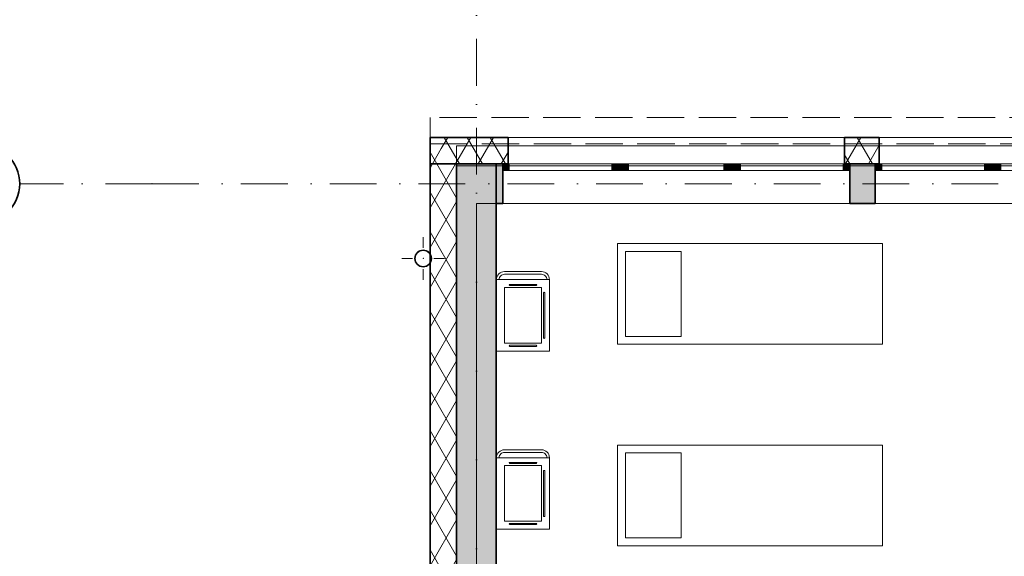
# Model space of a CAD drawing. Header units: millimetres. Extents: x 82175 to 237000, y 24756 to 471700.
# Tile 9 of 256: x 92022 to 99455, y 102198 to 106247. Entities that reach past the tile are written whole.
import ezdxf

# ---------------------------------------------------------------- set-up
doc = ezdxf.new("R2010")
doc.units = ezdxf.units.MM
doc.linetypes.add('Krawędzie ukryte', pattern=[3.912222, 2.822222, -1.09])
doc.linetypes.add('Kropki i Kreski', pattern=[6.702778, 3.527778, -1.763889, 0, -1.411111])
for name, color, linetype in [('- A - ocieplenie', 8, 'Continuous'), ('Instalacje - Wod_Kan', 8, 'Continuous'), ('Konstrukcja - Siatka mod', 8, 'Continuous'), ('Konstrukcja - Stropy', 8, 'Continuous'), ('Konstrukcja - Ściany zewnętrzne', 8, 'Continuous'), ('Okna Archicada', 8, 'Continuous'), ('Wnętrze - Umeblowanie', 8, 'Continuous')]:
    doc.layers.add(name, color=color, linetype=linetype)
pattern_1 = [(60, (-135208.59, 381186.62), (-129.90381, 75), []), (120, (-135208.59, 381186.62), (129.90381, 75), [])]

msp = doc.modelspace()

# ---------------------------------------------------------------- hatches: boundary and pattern name
at = {"layer": '- A - ocieplenie', "linetype": 'Continuous', "lineweight": 13}
h = msp.add_hatch(dxfattribs=at)
h.set_pattern_fill('Izolacja_miękka_0006', color=8, style=0, pattern_type=2)
h.set_pattern_definition(pattern_1)
h.paths.add_polyline_path([(95120, 105158.9), (95320, 105158.9), (95120, 105358.9)])
h = msp.add_hatch(dxfattribs=at)
h.set_pattern_fill('Izolacja_miękka_0006', color=8, style=0, pattern_type=2)
h.set_pattern_definition(pattern_1)
h.paths.add_polyline_path([(95120, 105358.9), (95320, 105158.9), (95708.7, 105158.9), (95708.7, 105358.9)])
h = msp.add_hatch(dxfattribs=at)
h.set_pattern_fill('Izolacja_miękka_0006', color=8, style=0, pattern_type=2)
h.set_pattern_definition(pattern_1)
h.paths.add_polyline_path([(98248.7, 105158.9), (98510, 105158.9), (98510, 105358.9), (98248.7, 105358.9)])
at = {"layer": '- A - ocieplenie', "linetype": 'Continuous', "lineweight": 15}
h = msp.add_hatch(dxfattribs=at)
h.set_pattern_fill('Izolacja_miękka_0006', color=8, style=0, pattern_type=2)
h.set_pattern_definition(pattern_1)
h.paths.add_polyline_path([(95120, 105158.9), (95120, 91978.9), (95320, 91978.9), (95320, 105158.9)])
at = {"layer": 'Instalacje - Wod_Kan', "linetype": 'Continuous', "lineweight": 13}
h = msp.add_hatch(color=8, dxfattribs=at)
h.paths.add_polyline_path([(95068.4, 104510, 0.414214), (95003.4, 104445, 0.414214), (95068.4, 104380, 0.414214), (95133.4, 104445, 0.414214)])
h.paths.add_polyline_path([(95068.4, 104505, -1), (95068.4, 104385, -1)], flags=0)
at = {"layer": 'Konstrukcja - Ściany zewnętrzne', "linetype": 'Continuous', "lineweight": 13}
for points in [[(95320, 105158.9), (95320, 92078.9), (95620, 92378.9), (95620, 105158.9)], [(95620, 104858.9), (95668.7, 104858.9), (95668.7, 105158.9), (95620, 105158.9)], [(98288.7, 105158.9), (98288.7, 104858.9), (98480, 104858.9), (98480, 105158.9)]]:
    msp.add_hatch(color=8, dxfattribs=at).paths.add_polyline_path(points)
at = {"layer": 'Okna Archicada', "linetype": 'Continuous', "lineweight": 13}
for points in [[(95668.7, 105108.9), (95718.7, 105108.9), (95718.7, 105158.9), (95668.7, 105158.9)], [(96543.7, 105158.9), (96493.7, 105158.9), (96493.7, 105108.9), (96543.7, 105108.9)], [(96543.7, 105108.9), (96618.7, 105108.9), (96618.7, 105158.9), (96543.7, 105158.9)], [(97413.7, 105158.9), (97338.7, 105158.9), (97338.7, 105108.9), (97413.7, 105108.9)], [(97413.7, 105108.9), (97463.7, 105108.9), (97463.7, 105158.9), (97413.7, 105158.9)], [(98288.7, 105158.9), (98238.7, 105158.9), (98238.7, 105108.9), (98288.7, 105108.9)], [(98480, 105108.9), (98530, 105108.9), (98530, 105158.9), (98480, 105158.9)], [(99355, 105158.9), (99305, 105158.9), (99305, 105108.9), (99355, 105108.9)], [(99355, 105108.9), (99430, 105108.9), (99430, 105158.9), (99355, 105158.9)]]:
    msp.add_hatch(color=8, dxfattribs=at).paths.add_polyline_path(points)

# ---------------------------------------------------------------- linework, layer by layer
at = {"layer": '- A - ocieplenie', "color": 8, "linetype": 'Continuous', "lineweight": 35, "ltscale": 100}
for p, q in [((95708.7, 105208.9), (95708.7, 105358.9)), ((98248.7, 105208.9), (98248.7, 105358.9)), ((98510, 105208.9), (98510, 105358.9)), ((95708.7, 105158.9), (95708.7, 105208.9)), ((98248.7, 105158.9), (98248.7, 105208.9)), ((98510, 105158.9), (98510, 105208.9)), ((95120, 105158.9), (95320, 105158.9)), ((95120, 105158.9), (95320, 105158.9))]:
    msp.add_line(p, q, dxfattribs=at)
at = {"layer": '- A - ocieplenie', "color": 8, "linetype": 'Krawędzie ukryte', "lineweight": 20, "ltscale": 100, "flags": 128}
for points in [[(122860, 105508.9), (95120, 105508.9)], [(95120, 105508.9), (95120, 105308.9)], [(95120, 105308.9), (113109.7, 105308.9)], [(95120, 105158.9), (95120, 92078.9)], [(95320, 105158.9), (95120, 105158.9)], [(95320, 92078.9), (95320, 105158.9)]]:
    msp.add_lwpolyline(points, dxfattribs=at)
at = {"layer": '- A - ocieplenie', "color": 8, "linetype": 'Continuous', "lineweight": 35, "ltscale": 100, "flags": 128}
for points in [[(95120, 105358.9), (95120, 105158.9)], [(95708.7, 105358.9), (95120, 105358.9)], [(98510, 105358.9), (98248.7, 105358.9)], [(95120, 105158.9), (95120, 91978.9)], [(95320, 105158.9), (95708.7, 105158.9)], [(95320, 91978.9), (95320, 105158.9)], [(98248.7, 105158.9), (98510, 105158.9)]]:
    msp.add_lwpolyline(points, dxfattribs=at)
at = {"layer": 'Instalacje - Wod_Kan', "color": 8, "linetype": 'Continuous', "lineweight": 0, "ltscale": 100}
for p, q in [((95068.4, 104525), (95068.4, 104605)), ((94988.4, 104445), (94908.4, 104445)), ((95148.4, 104445), (95228.4, 104445)), ((95068.4, 104365), (95068.4, 104285))]:
    msp.add_line(p, q, dxfattribs=at)
at = {"layer": 'Instalacje - Wod_Kan', "color": 8, "linetype": 'Continuous', "lineweight": 20, "ltscale": 100, "flags": 128}
for points in [[(95068.4, 104510, 0.414214), (95003.4, 104445, 0.414214), (95068.4, 104380, 0.414214), (95133.4, 104445, 0.414214)], [(95068.4, 104505, -1), (95068.4, 104385, -1)]]:
    msp.add_lwpolyline(points, format="xyb", close=True, dxfattribs=at)
at = {"layer": 'Instalacje - Wod_Kan', "color": 8, "linetype": 'Continuous', "lineweight": 0, "ltscale": 100}
msp.add_point((95068.4, 104445), dxfattribs=at)
at = {"layer": 'Konstrukcja - Siatka mod', "color": 8, "linetype": 'Kropki i Kreski', "lineweight": 13, "ltscale": 100}
for p, q in [((95470, 91000), (95470, 107964.8)), ((93022.5, 105008.9), (92022.5, 105008.9)), ((93022.5, 105008.9), (122467, 105008.9))]:
    msp.add_line(p, q, dxfattribs=at)
at = {"layer": 'Konstrukcja - Siatka mod', "color": 8, "linetype": 'Continuous', "lineweight": 35, "ltscale": 100}
msp.add_circle((91722.5, 105008.9), 300, dxfattribs=at)
at = {"layer": 'Konstrukcja - Siatka mod', "color": 8, "linetype": 'Kropki i Kreski', "lineweight": 13, "ltscale": 100}
msp.add_point((93022.5, 105008.9), dxfattribs=at)
msp.add_point((93022.5, 105008.9), dxfattribs=at)
at = {"layer": 'Konstrukcja - Stropy', "color": 8, "linetype": 'Continuous', "lineweight": 13, "ltscale": 100, "flags": 128}
msp.add_lwpolyline([(107140, 97428.9), (110440, 97428.9), (110440, 92404.9), (122460, 92378.9), (122510, 104858.9), (95470, 104858.9), (95470, 92228.9), (107140, 92228.9)], close=True, dxfattribs=at)
at = {"layer": 'Konstrukcja - Ściany zewnętrzne', "color": 8, "linetype": 'Continuous', "lineweight": 35, "ltscale": 100}
for p, q in [((95668.7, 105158.9), (95668.7, 105108.9)), ((95668.7, 105108.9), (95668.7, 104858.9)), ((98288.7, 105158.9), (98288.7, 105108.9)), ((98288.7, 105108.9), (98288.7, 104858.9)), ((98480, 105158.9), (98480, 105108.9)), ((98480, 105108.9), (98480, 104858.9))]:
    msp.add_line(p, q, dxfattribs=at)
at = {"layer": 'Konstrukcja - Ściany zewnętrzne', "color": 8, "linetype": 'Continuous', "lineweight": 13, "ltscale": 100, "flags": 128}
msp.add_lwpolyline([(95320, 105293.9), (95320, 105143.9), (122280, 105143.9), (122280, 105293.9)], close=True, dxfattribs=at)
at = {"layer": 'Konstrukcja - Ściany zewnętrzne', "color": 8, "linetype": 'Continuous', "lineweight": 35, "ltscale": 100, "flags": 128}
for points in [[(95320, 105158.9), (95320, 92078.9)], [(95320, 105158.9), (95620, 105158.9)], [(95668.7, 105158.9), (95620, 105158.9)], [(95620, 105158.9), (95620, 104858.9)], [(95620, 92378.9), (95620, 105158.9)], [(98480, 105158.9), (98288.7, 105158.9)], [(95620, 104858.9), (95668.7, 104858.9)], [(98288.7, 104858.9), (98480, 104858.9)]]:
    msp.add_lwpolyline(points, dxfattribs=at)
at = {"layer": 'Okna Archicada', "color": 8, "linetype": 'Continuous', "lineweight": 13, "ltscale": 100}
for p, q in [((98248.7, 105358.9), (95708.7, 105358.9)), ((101070, 105358.9), (98510, 105358.9)), ((95668.7, 105158.9), (98288.7, 105158.9)), ((95718.7, 105158.9), (95668.7, 105158.9)), ((95668.7, 105108.9), (95718.7, 105108.9)), ((98248.7, 105158.9), (95708.7, 105158.9)), ((95718.7, 105108.9), (95718.7, 105158.9)), ((96493.7, 105158.9), (95718.7, 105158.9)), ((95718.7, 105108.9), (96493.7, 105108.9)), ((96543.7, 105158.9), (96493.7, 105158.9)), ((96493.7, 105158.9), (96493.7, 105108.9)), ((96493.7, 105108.9), (96543.7, 105108.9)), ((96618.7, 105158.9), (96543.7, 105158.9)), ((96543.7, 105108.9), (96618.7, 105108.9)), ((96618.7, 105108.9), (96618.7, 105158.9)), ((97338.7, 105158.9), (96618.7, 105158.9)), ((96618.7, 105108.9), (97338.7, 105108.9)), ((97413.7, 105158.9), (97338.7, 105158.9)), ((97338.7, 105158.9), (97338.7, 105108.9)), ((97338.7, 105108.9), (97413.7, 105108.9)), ((97463.7, 105158.9), (97413.7, 105158.9)), ((97413.7, 105108.9), (97463.7, 105108.9)), ((97463.7, 105108.9), (97463.7, 105158.9)), ((98238.7, 105158.9), (97463.7, 105158.9)), ((97463.7, 105108.9), (98238.7, 105108.9)), ((98288.7, 105158.9), (98238.7, 105158.9)), ((98238.7, 105158.9), (98238.7, 105108.9)), ((98238.7, 105108.9), (98288.7, 105108.9)), ((98480, 105158.9), (101100, 105158.9)), ((98530, 105158.9), (98480, 105158.9)), ((98480, 105108.9), (98530, 105108.9)), ((101070, 105158.9), (98510, 105158.9)), ((98530, 105108.9), (98530, 105158.9)), ((99305, 105158.9), (98530, 105158.9)), ((98530, 105108.9), (99305, 105108.9)), ((99355, 105158.9), (99305, 105158.9)), ((99305, 105158.9), (99305, 105108.9)), ((99305, 105108.9), (99355, 105108.9)), ((99430, 105158.9), (99355, 105158.9)), ((99355, 105108.9), (99430, 105108.9)), ((99430, 105108.9), (99430, 105158.9)), ((100150, 105158.9), (99430, 105158.9)), ((99430, 105108.9), (100150, 105108.9)), ((95668.7, 104858.9), (98288.7, 104858.9)), ((98480, 104858.9), (101100, 104858.9))]:
    msp.add_line(p, q, dxfattribs=at)
at = {"layer": 'Okna Archicada', "color": 8, "linetype": 'Continuous', "lineweight": 35, "ltscale": 100}
for p, q in [((95708.7, 105208.9), (95708.7, 105358.9)), ((98248.7, 105208.9), (98248.7, 105358.9)), ((98510, 105208.9), (98510, 105358.9)), ((95708.7, 105158.9), (95708.7, 105208.9)), ((98248.7, 105158.9), (98248.7, 105208.9)), ((98510, 105158.9), (98510, 105208.9)), ((95668.7, 105158.9), (95668.7, 105108.9)), ((95668.7, 105158.9), (95668.7, 105108.9)), ((95668.7, 105108.9), (95668.7, 104858.9)), ((98288.7, 105158.9), (98288.7, 105108.9)), ((98288.7, 105158.9), (98288.7, 105108.9)), ((98288.7, 105108.9), (98288.7, 104858.9)), ((98480, 105158.9), (98480, 105108.9)), ((98480, 105158.9), (98480, 105108.9)), ((98480, 105108.9), (98480, 104858.9))]:
    msp.add_line(p, q, dxfattribs=at)
at = {"layer": 'Wnętrze - Umeblowanie', "color": 8, "linetype": 'Continuous', "lineweight": 13, "ltscale": 100, "flags": 128}
for points in [[(98534.9, 104557.6), (98534.9, 103797.6), (96534.9, 103797.6), (96534.9, 104557.6)], [(97014.9, 104497.6), (97014.9, 103857.6), (96594.9, 103857.6), (96594.9, 104497.6)], [(95621.8, 103745.8), (95621.8, 104285.8), (96021.8, 104285.8), (96021.8, 103745.8)], [(95681.8, 103805.8), (95681.8, 104225.8), (95961.8, 104225.8), (95961.8, 103805.8)], [(98534.9, 103037.6), (98534.9, 102277.6), (96534.9, 102277.6), (96534.9, 103037.6)], [(97014.9, 102977.6), (97014.9, 102337.6), (96594.9, 102337.6), (96594.9, 102977.6)], [(95621.8, 102402.1), (95621.8, 102942.1), (96021.8, 102942.1), (96021.8, 102402.1)], [(95681.8, 102462.1), (95681.8, 102882.1), (95961.8, 102882.1), (95961.8, 102462.1)]]:
    msp.add_lwpolyline(points, close=True, dxfattribs=at)
for points in [[(95621.8, 104285.8, -0.414214), (95681.8, 104345.8), (95961.8, 104345.8, -0.414214), (96021.8, 104285.8), (96001.8, 104285.8, 0.414214), (95961.8, 104325.8), (95681.8, 104325.8, 0.414214), (95641.8, 104285.8)], [(95921.8, 104241.8, 1), (95921.8, 104249.8), (95721.8, 104249.8, 1), (95721.8, 104241.8)], [(95985.8, 104185.8, 1), (95977.8, 104185.8), (95977.8, 103845.8, 1), (95985.8, 103845.8)], [(95921.8, 103789.8, -1), (95921.8, 103781.8), (95721.8, 103781.8, -1), (95721.8, 103789.8)], [(95621.8, 102942.1, -0.414214), (95681.8, 103002.1), (95961.8, 103002.1, -0.414214), (96021.8, 102942.1), (96001.8, 102942.1, 0.414214), (95961.8, 102982.1), (95681.8, 102982.1, 0.414214), (95641.8, 102942.1)], [(95921.8, 102898.1, 1), (95921.8, 102906.1), (95721.8, 102906.1, 1), (95721.8, 102898.1)], [(95985.8, 102842.1, 1), (95977.8, 102842.1), (95977.8, 102502.1, 1), (95985.8, 102502.1)], [(95921.8, 102446.1, -1), (95921.8, 102438.1), (95721.8, 102438.1, -1), (95721.8, 102446.1)]]:
    msp.add_lwpolyline(points, format="xyb", close=True, dxfattribs=at)

doc.saveas('drawing.dxf')
